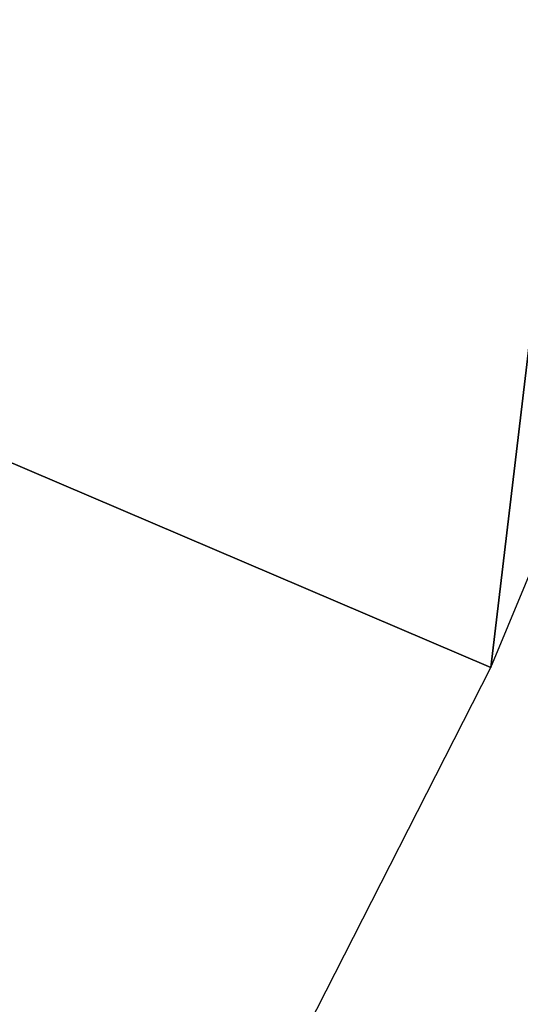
# Model space of a CAD drawing. Header units: millimetres. Extents: x -78 to 106, y -69 to 35.
# Tile 140 of 256: x 72.6213 to 72.6936, y -35.908 to -35.7658. Entities that reach past the tile are written whole.
import ezdxf

# ---------------------------------------------------------------- set-up
doc = ezdxf.new("R2010")
doc.units = ezdxf.units.MM
doc.header["$LTSCALE"] = 25.4
doc.layers.get('0').update_dxf_attribs({"true_color": 0xff5454})

# ---------------------------------------------------------------- blocks, each defined once
blk = doc.blocks.new('LVM-SPOT-L-LED-10147.STL')
at = {"color": 7, "true_color": 0xffffff}
mesh = blk.add_polyface(dxfattribs=at)
corners = [(72.68932, -35.85933, 70.90338), (73.23486, -31.2572, 71.51139), (71.53102, -35.36515, 71.59332), (74.39315, -31.75139, 70.82145)]
mesh.append_faces([[corners[k] for k in face] for face in [(0, 1, 2), (1, 0, 3)]], dxfattribs={"vtx0": -1, "color": 7})
mesh = blk.add_polyface(dxfattribs=at)
corners = [(70.6864, -39.79335, 70.35863), (71.53102, -35.36515, 71.59332), (69.52811, -39.29917, 71.04858), (72.68932, -35.85933, 70.90338)]
mesh.append_faces([[corners[k] for k in face] for face in [(0, 1, 2), (1, 0, 3)]], dxfattribs={"vtx0": -1, "color": 7})
at = {"color": 7, "true_color": 0xfefefe}
mesh = blk.add_polyface(dxfattribs=at)
corners = [(72.96126, -35.78511, 45.95588), (77.48463, -39.78171, 41.8439), (71.83806, -37.37262, 45.2073), (78.60783, -38.19419, 42.59248)]
mesh.append_faces([[corners[k] for k in face] for face in [(0, 1, 2), (1, 0, 3)]], dxfattribs={"vtx0": -1, "color": 7})

msp = doc.modelspace()

# ---------------------------------------------------------------- block references
at = {"color": 0}
msp.add_blockref('LVM-SPOT-L-LED-10147.STL', (0, 0), dxfattribs=at)

doc.saveas('drawing.dxf')
